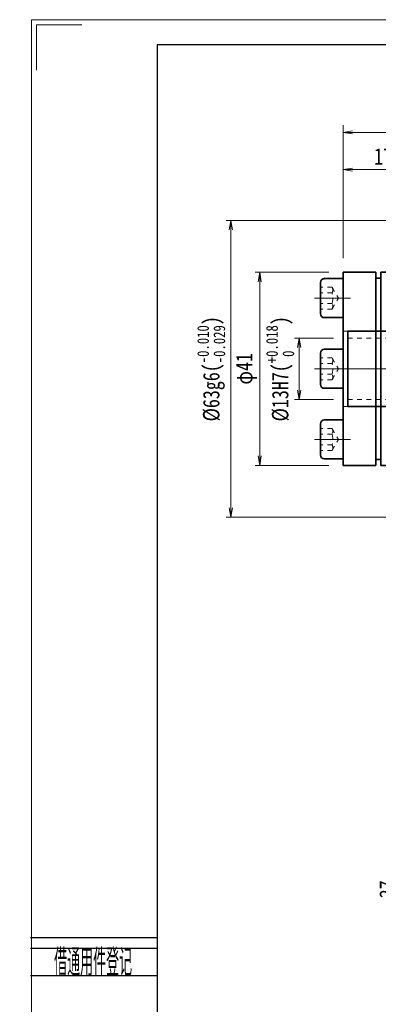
# Model space of a CAD drawing. Header units: millimetres. Extents: x -3 to 455, y -9 to 309.
# Tile 2 of 10: x -3 to 73, y 100 to 309. Entities that reach past the tile are written whole.
import ezdxf
from ezdxf.enums import TextEntityAlignment as Align

# ---------------------------------------------------------------- set-up
doc = ezdxf.new("R2010")
doc.units = ezdxf.units.MM
doc.linetypes.add('点画线', pattern=[18, 12, -2, 2, -2])
doc.linetypes.add('虚线', pattern=[2, 1, -1])
doc.layers.add('2细线层', color=4, linetype='Continuous')
doc.layers.add('6文字层', color=3, linetype='Continuous')
for name, color, linetype, lineweight in [('中心线层', 1, '点画线', 18), ('图框_外框线', 7, 'Continuous', 18), ('尺寸线层', 3, 'Continuous', 18), ('粗实线层', 7, 'Continuous', 35), ('虚线层', 6, '虚线', 18), ('虚线层_1', 6, '虚线', 18)]:
    doc.layers.add(name, color=color, linetype=linetype, lineweight=lineweight)
doc.styles.add('PC_TEXTSTYLE', font='ISOCP.SHX', dxfattribs={"width": 0.707, "bigfont": 'GBCBIG.SHX'})
doc.styles.add('宋体', font='SimSun.ttf', dxfattribs={"width": 0.8})
doc.dimstyles.new('A水平标注$0', dxfattribs={"dimtxt": 3.5, "dimasz": 2, "dimexe": 1.5, "dimexo": 3, "dimgap": 1.1, "dimtad": 1, "dimtoh": 1, "dimdec": 4, "dimdsep": 46, "dimtxsty": '宋体', "dimblk": 'OPEN', "dimcen": 3, "dimclrd": 3, "dimclre": 3, "dimclrt": 6, "dimadec": 0, "dimazin": 0, "dimtm": 1e-09, "dimtfac": 1, "dimtdec": 4, "dimtix": 1, "dimtmove": 0, "dimatfit": 3, "dimldrblk": 'OPEN', "dimfxl": 0, "dimlwd": 13, "dimlwe": 13, "dimarcsym": 0})
doc.dimstyles.new('D直径标注φ25', dxfattribs={"dimtxt": 3.5, "dimasz": 2, "dimexe": 1, "dimexo": 3, "dimtad": 1, "dimtoh": 1, "dimdec": 1, "dimdsep": 46, "dimtxsty": '宋体', "dimblk": 'OPEN', "dimcen": 3, "dimclrd": 3, "dimclre": 3, "dimclrt": 130, "dimadec": 0, "dimazin": 0, "dimtm": 1e-09, "dimtfac": 1, "dimtdec": 1, "dimtmove": 0, "dimatfit": 0, "dimldrblk": 'OPEN', "dimfxl": 0, "dimlwd": 13, "dimlwe": 13, "dimarcsym": 0})

# ---------------------------------------------------------------- blocks, each defined once
blk = doc.blocks.new('34fhh_2')
at = {"layer": '中心线层'}
blk.add_line((1.59, 0), (-6.07, 0), dxfattribs=at)
at = {"layer": '粗实线层'}
for p, q in [((-4.82, 3.31), (-4.82, -3.31)), ((0, 4.14), (-3.99, 4.14)), ((0, -4.14), (0, 4.14)), ((-3.99, -4.14), (0, -4.14))]:
    blk.add_line(p, q, dxfattribs=at)
for centre, start, end in [((-3.99, 3.31), 90, 180), ((-3.99, -3.31), 180, 270)]:
    blk.add_arc(centre, 0.828, start, end, dxfattribs=at)
at = {"layer": '虚线层'}
for p, q in [((-2.32, 2.31), (-4.82, 2.31)), ((-2.32, 2.31), (-0.99, 0)), ((-2.32, 1.15), (-4.82, 1.15)), ((-2.32, -2.31), (-0.99, 0)), ((-2.32, -1.15), (-4.82, -1.15)), ((-2.32, -2.31), (-4.82, -2.31))]:
    blk.add_line(p, q, dxfattribs=at)
for centre, radius, start, end in [((-3.47, 1.73), 1.29, 333.4349, 26.5651), ((-6.71, 0), 4.54, 345.2529, 14.7471), ((-3.47, -1.73), 1.29, 333.4349, 26.5651)]:
    blk.add_arc(centre, radius, start, end, dxfattribs=at)
blk = doc.blocks.new('234234gg_1')
at = {"layer": '中心线层'}
blk.add_line((-18, 0), (3, 0), dxfattribs=at)
at = {"layer": '粗实线层'}
for p, q in [((-15, -20.5), (-15, 20.5)), ((-15, 20.5), (-8, 20.5)), ((-8, -20.5), (-8, 20.5)), ((-7, -20.5), (-7, 20.5)), ((-7, 20.5), (0, 20.5)), ((0, 20.5), (0, -20.5)), ((-8, -20.5), (-15, -20.5)), ((0, -20.5), (-7, -20.5))]:
    blk.add_line(p, q, dxfattribs=at)
at = {"layer": '粗实线层', "color": 6, "linetype": '虚线', "lineweight": 18}
for p, q in [((-15, 8), (0, 8)), ((-15, -8), (0, -8))]:
    blk.add_line(p, q, dxfattribs=at)
at = {"layer": '粗实线层'}
for centre, start, end in [((-7.61, 17.08), 74.0082, 100.309), ((-7.61, -17.08), 259.691, 285.9918)]:
    blk.add_arc(centre, 2.2, start, end, dxfattribs=at)
for p in [(-15, 15), (-15, 0)]:
    blk.add_blockref('34fhh_2', p, dxfattribs=at)
at = {"layer": '粗实线层', "xscale": -0.9999999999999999, "rotation": 180}
blk.add_blockref('34fhh_2', (-15, -15), dxfattribs=at)
blk = doc.blocks.new('_Open')
at = {"color": 0, "linetype": 'ByBlock', "lineweight": -2}
for p, q in [((-1, 0.17), (0, 0)), ((-1, -0.17), (0, 0)), ((0, 0), (-1, 0))]:
    blk.add_line(p, q, dxfattribs=at)
blk = doc.blocks.new('*D30')
at = {"layer": 'Defpoints', "color": 0, "transparency": 16777216}
for p in [(65.48, 284.78), (65.48, 255.08), (190.48, 255.08)]:
    blk.add_point(p, dxfattribs=at)
at = {"layer": '尺寸线层', "color": 3, "lineweight": 13, "transparency": 16777216}
for p, q in [((65.48, 258.08), (65.48, 286.28)), ((188.48, 284.78), (67.48, 284.78)), ((190.48, 258.08), (190.48, 286.28))]:
    blk.add_line(p, q, dxfattribs=at)
at = {"layer": '尺寸线层', "color": 3, "lineweight": 13, "transparency": 16777216, "xscale": 2, "yscale": 2, "zscale": 2, "rotation": 180}
blk.add_blockref('_Open', (65.48, 284.78), dxfattribs=at)
at = {"layer": '尺寸线层', "color": 3, "lineweight": 13, "transparency": 16777216, "xscale": 2, "yscale": 2, "zscale": 2}
blk.add_blockref('_Open', (190.48, 284.78), dxfattribs=at)
at = {"layer": '尺寸线层', "color": 6, "transparency": 16777216, "insert": (127.98, 287.58), "char_height": 3.5, "attachment_point": 5, "style": '宋体', "bg_fill": 3, "box_fill_scale": 1.1, "bg_fill_color": 257, "bg_fill_transparency": 0}
blk.add_mtext('125', dxfattribs=at)
blk = doc.blocks.new('*D31')
at = {"layer": 'Defpoints', "color": 0, "transparency": 16777216}
for p in [(65.48, 276.86), (82.48, 266.08), (65.48, 255.08)]:
    blk.add_point(p, dxfattribs=at)
at = {"layer": '尺寸线层', "color": 3, "lineweight": 13, "transparency": 16777216}
for p, q in [((65.48, 258.08), (65.48, 278.36)), ((82.48, 269.08), (82.48, 278.36)), ((80.48, 276.86), (67.48, 276.86))]:
    blk.add_line(p, q, dxfattribs=at)
at = {"layer": '尺寸线层', "color": 3, "lineweight": 13, "transparency": 16777216, "xscale": 2, "yscale": 2, "zscale": 2, "rotation": 180}
blk.add_blockref('_Open', (65.48, 276.86), dxfattribs=at)
at = {"layer": '尺寸线层', "color": 3, "lineweight": 13, "transparency": 16777216, "xscale": 2, "yscale": 2, "zscale": 2}
blk.add_blockref('_Open', (82.48, 276.86), dxfattribs=at)
at = {"layer": '尺寸线层', "color": 6, "transparency": 16777216, "insert": (73.98, 279.67), "char_height": 3.5, "attachment_point": 5, "style": '宋体', "bg_fill": 3, "box_fill_scale": 1.1, "bg_fill_color": 257, "bg_fill_transparency": 0}
blk.add_mtext('17', dxfattribs=at)
blk = doc.blocks.new('*D32')
at = {"layer": 'Defpoints', "color": 0, "transparency": 16777216}
for p in [(66.48, 241.08), (66.48, 228.08)]:
    blk.add_point(p, dxfattribs=at)
at = {"layer": '尺寸线层', "color": 3, "lineweight": 13, "transparency": 16777216}
for p, q in [((63.48, 241.08), (55.15, 241.08)), ((56.15, 239.08), (56.15, 230.08)), ((63.48, 228.08), (55.15, 228.08))]:
    blk.add_line(p, q, dxfattribs=at)
at = {"layer": '尺寸线层', "color": 3, "lineweight": 13, "transparency": 16777216, "xscale": 2, "yscale": 2, "zscale": 2}
for p, rotation in [((56.15, 241.08), 90), ((56.15, 228.08), 270)]:
    blk.add_blockref('_Open', p, dxfattribs=dict(at, rotation=rotation))
at = {"layer": '尺寸线层', "color": 130, "transparency": 16777216, "insert": (52.11, 234.58), "char_height": 3.5, "attachment_point": 5, "rotation": 90, "style": '宋体', "bg_fill": 3, "box_fill_scale": 1.1, "bg_fill_color": 257, "bg_fill_transparency": 0}
blk.add_mtext('{\\A1;\\A1;%%C13H7({\\H0.707107x;\\S+0.018^  0;})}', dxfattribs=at)
at = {"layer": 'Defpoints', "color": 0, "transparency": 16777216}
blk.add_point((56.15, 228.08), dxfattribs=at)
blk = doc.blocks.new('*D33')
at = {"layer": 'Defpoints', "color": 0, "transparency": 16777216}
for p in [(41.63, 266.08), (82.48, 266.08), (82.48, 203.08)]:
    blk.add_point(p, dxfattribs=at)
at = {"layer": '尺寸线层', "color": 3, "lineweight": 13, "transparency": 16777216}
for p, q in [((79.48, 266.08), (40.63, 266.08)), ((41.63, 205.08), (41.63, 264.08)), ((79.48, 203.08), (40.63, 203.08))]:
    blk.add_line(p, q, dxfattribs=at)
at = {"layer": '尺寸线层', "color": 3, "lineweight": 13, "transparency": 16777216, "xscale": 2, "yscale": 2, "zscale": 2}
for p, rotation in [((41.63, 266.08), 90), ((41.63, 203.08), 270)]:
    blk.add_blockref('_Open', p, dxfattribs=dict(at, rotation=rotation))
at = {"layer": '尺寸线层', "color": 130, "transparency": 16777216, "insert": (37.46, 234.58), "char_height": 3.5, "attachment_point": 5, "rotation": 90, "style": '宋体', "bg_fill": 3, "box_fill_scale": 1.1, "bg_fill_color": 257, "bg_fill_transparency": 0}
blk.add_mtext('{\\A1;\\A1;%%C63g6({\\H0.707107x;\\S-0.010^ -0.029;})}', dxfattribs=at)
blk = doc.blocks.new('*D34')
at = {"layer": 'Defpoints', "color": 0, "transparency": 16777216}
for p in [(65.48, 255.08), (47.77, 214.08), (65.48, 214.08)]:
    blk.add_point(p, dxfattribs=at)
at = {"layer": '尺寸线层', "color": 3, "lineweight": 13, "transparency": 16777216}
for p, q in [((62.48, 255.08), (46.77, 255.08)), ((47.77, 253.08), (47.77, 216.08)), ((62.48, 214.08), (46.77, 214.08))]:
    blk.add_line(p, q, dxfattribs=at)
at = {"layer": '尺寸线层', "color": 3, "lineweight": 13, "transparency": 16777216, "xscale": 2, "yscale": 2, "zscale": 2}
for p, rotation in [((47.77, 255.08), 89.99999999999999), ((47.77, 214.08), 270)]:
    blk.add_blockref('_Open', p, dxfattribs=dict(at, rotation=rotation))
at = {"layer": '尺寸线层', "color": 130, "transparency": 16777216, "insert": (44.95, 234.58), "char_height": 3.5, "attachment_point": 5, "rotation": 90, "style": '宋体', "bg_fill": 3, "box_fill_scale": 1.1, "bg_fill_color": 257, "bg_fill_transparency": 0}
blk.add_mtext('φ41', dxfattribs=at)
blk = doc.blocks.new('*D45')
at = {"layer": 'Defpoints', "color": 0, "transparency": 16777216}
for p in [(120.98, 142.58), (77.78, 105.58), (98.18, 105.58)]:
    blk.add_point(p, dxfattribs=at)
at = {"layer": '尺寸线层', "color": 3, "lineweight": 13, "transparency": 16777216}
for p, q in [((117.98, 142.58), (76.28, 142.58)), ((77.78, 140.58), (77.78, 107.58)), ((95.18, 105.58), (76.28, 105.58))]:
    blk.add_line(p, q, dxfattribs=at)
at = {"layer": '尺寸线层', "color": 3, "lineweight": 13, "transparency": 16777216, "xscale": 2, "yscale": 2, "zscale": 2}
for p, rotation in [((77.78, 142.58), 90), ((77.78, 105.58), 270)]:
    blk.add_blockref('_Open', p, dxfattribs=dict(at, rotation=rotation))
at = {"layer": '尺寸线层', "color": 6, "transparency": 16777216, "insert": (74.97, 124.08), "char_height": 3.5, "attachment_point": 5, "rotation": 90, "style": '宋体', "bg_fill": 3, "box_fill_scale": 1.1, "bg_fill_color": 257, "bg_fill_transparency": 0}
blk.add_mtext('37', dxfattribs=at)

msp = doc.modelspace()

# ---------------------------------------------------------------- linework, layer by layer
at = {"layer": '2细线层'}
for p, q in [((-0.93874, 113.85409), (25.97221, 113.85409)), ((-0.93874, 111.55515), (25.97221, 111.55515)), ((-0.93874, 105.8078), (25.97221, 105.8078))]:
    msp.add_line(p, q, dxfattribs=at)
at = {"layer": '中心线层'}
msp.add_line((63.86298, 234.57975), (191.46593, 234.57975), dxfattribs=at)
at = {"layer": '图框_外框线', "color": 3}
msp.add_lwpolyline([(0.32087, 298.0114), (0.32087, 307.63065), (9.94012, 307.63065)], dxfattribs=at)
at = {"layer": '粗实线层'}
for p, q in [((66.47927, 242.57975), (66.47927, 226.57975)), ((66.47927, 242.57975), (80.47927, 242.57975)), ((66.47927, 226.57975), (80.47927, 226.57975))]:
    msp.add_line(p, q, dxfattribs=at)
at = {"layer": '虚线层_1', "linetype": '虚线', "lineweight": 18}
for p, q in [((66.47927, 241.07975), (87.47927, 241.07975)), ((66.47927, 228.07975), (87.47927, 228.07975))]:
    msp.add_line(p, q, dxfattribs=at)

# ---------------------------------------------------------------- block references
at = {"layer": '粗实线层'}
msp.add_blockref('234234gg_1', (80.47927, 234.57975), dxfattribs=at)

# ---------------------------------------------------------------- texts
at = {"layer": '6文字层', "color": 3, "style": 'PC_TEXTSTYLE', "width": 0.667}
msp.add_text('借通用件登记', height=5.747353, dxfattribs=at).set_placement((12.37081, 108.83388), align=Align.MIDDLE)

# ---------------------------------------------------------------- next in the draw order: dimensions: what is measured, and where the dimension line sits
at = {"layer": '尺寸线层'}
dim = msp.add_linear_dim(base=(65.47927, 284.77709), p1=(190.47927, 255.07975), p2=(65.47927, 255.07975), dimstyle='A水平标注$0', override={"dimblk": 'Open', "dimtfill": 1, "dimtfillclr": 256}, dxfattribs=at)
dim.commit()
dim.dimension.update_dxf_attribs({"geometry": '*D30', "text_midpoint": (127.97927, 287.5782)})
dim = msp.add_linear_dim(base=(56.153, 228.07975), p1=(66.47927, 241.07975), p2=(66.47927, 228.07975), angle=270, text='{\\A1;\\A1;%%C13H7({\\H0.707107x;\\S+0.018^  0;})}', dimstyle='D直径标注φ25', override={"dimgap": 1, "dimpost": 'φ<>', "dimtp": 0.018, "dimtm": 0, "dimtdec": 3, "dimtzin": 8}, dxfattribs=at)
dim.commit()
dim.dimension.update_dxf_attribs({"geometry": '*D32', "text_midpoint": (56.153, 234.57975), "dimtype": 160})

# ---------------------------------------------------------------- next in the draw order: dimensions: what is measured, and where the dimension line sits
dim = msp.add_linear_dim(base=(65.47927, 276.86449), p1=(82.47927, 266.07975), p2=(65.47927, 255.07975), dimstyle='A水平标注$0', override={"dimblk": 'Open', "dimtfill": 1, "dimtfillclr": 256}, dxfattribs=at)
dim.commit()
dim.dimension.update_dxf_attribs({"geometry": '*D31', "text_midpoint": (73.97927, 279.66561)})

# ---------------------------------------------------------------- next in the draw order: dimensions: what is measured, and where the dimension line sits
dim = msp.add_linear_dim(base=(41.6281, 266.07975), p1=(82.47927, 203.07975), p2=(82.47927, 266.07975), angle=90, text='{\\A1;\\A1;%%C63g6({\\H0.707107x;\\S-0.010^ -0.029;})}', dimstyle='D直径标注φ25', override={"dimgap": 1, "dimpost": 'φ<>', "dimtp": -0.01, "dimtm": 0.029, "dimtdec": 3, "dimtzin": 8}, dxfattribs=at)
dim.commit()
dim.dimension.update_dxf_attribs({"geometry": '*D33', "text_midpoint": (37.46365, 234.57975)})

# ---------------------------------------------------------------- next in the draw order: dimensions: what is measured, and where the dimension line sits
dim = msp.add_linear_dim(base=(47.77433, 214.07975), p1=(65.47927, 255.07975), p2=(65.47927, 214.07975), angle=270, dimstyle='D直径标注φ25', override={"dimgap": 1, "dimpost": 'φ<>'}, dxfattribs=at)
dim.commit()
dim.dimension.update_dxf_attribs({"geometry": '*D34', "text_midpoint": (44.94612, 234.57975)})

# ---------------------------------------------------------------- next in the draw order: linework, layer by layer
at = {"layer": '图框_外框线', "color": 3}
msp.add_lwpolyline([(-0.74794, -8.73593), (448.1506, -8.73593), (448.1506, 308.69946), (-0.74794, 308.69946)], close=True, dxfattribs=at)
at = {"layer": '图框_外框线', "color": 3, "lineweight": 25}
msp.add_lwpolyline([(25.97221, -3.3919), (442.80657, -3.3919), (442.80657, 303.35543), (25.97221, 303.35543)], close=True, dxfattribs=at)

# ---------------------------------------------------------------- next in the draw order: dimensions: what is measured, and where the dimension line sits
at = {"layer": '尺寸线层'}
dim = msp.add_linear_dim(base=(77.77797, 105.57975), p1=(120.97927, 142.57975), p2=(98.17927, 105.57975), angle=90, dimstyle='A水平标注$0', override={"dimblk": 'Open', "dimtfill": 1, "dimtfillclr": 256}, dxfattribs=at)
dim.commit()
dim.dimension.update_dxf_attribs({"geometry": '*D45', "text_midpoint": (77.77797, 124.07975), "dimtype": 160})

doc.saveas('drawing.dxf')
